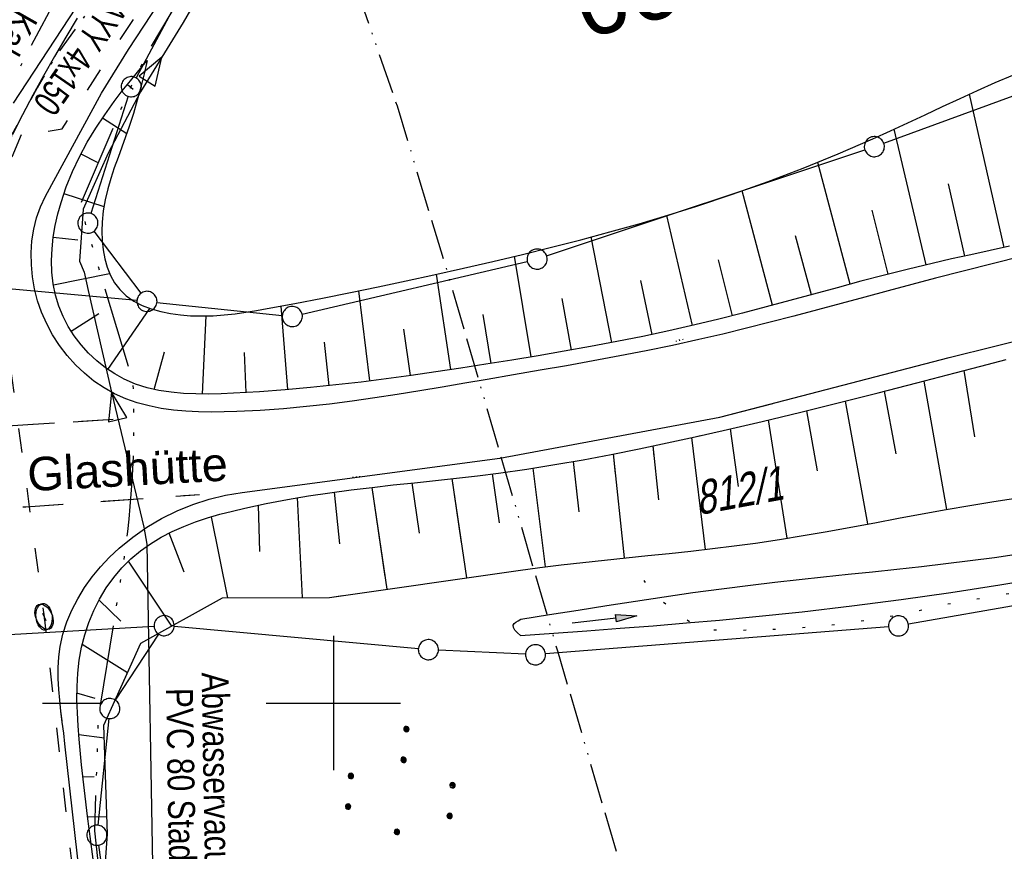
# Model space of a CAD drawing. Extents: x 509535 to 509917, y 455493 to 456443.
# Tile 22 of 34: x 509577 to 509650, y 456289 to 456351. Entities that reach past the tile are written whole.
import ezdxf
from ezdxf.enums import TextEntityAlignment as Align

# ---------------------------------------------------------------- set-up
doc = ezdxf.new("R2010")
doc.units = 0
doc.header["$LTSCALE"] = 10
doc.header["$MEASUREMENT"] = 0
for name, pattern in [('ACAD_ISO03W100', [30, 12, -18]), ('ACAD_ISO13W100', [36, 12, -3, 12, -3, 0, -3, 0, -3]), ('ACAD_ISO14W100', [25.5, 12, -3, 0.5, -3, 0.5, -3, 0.5, -3]), ('AUSGEZOGEN', [0]), ('LT00', [0]), ('LT02', [0.4, 0.2, -0.2]), ('LT07', [0.22, 0.02, -0.2]), ('LT08', [0.42, 0.2, -0.1, 0.02, -0.1]), ('LT17', [0.15, 0.1, -0.05])]:
    doc.linetypes.add(name, pattern=pattern)
doc.layers.get('0').update_dxf_attribs({"linetype": 'LT00'})
for name, color, linetype in [('--EK_FBR', 1, 'LT00'), ('--EK_ST-93-1', 30, 'LT17'), ('ABWASSERLTG', 24, 'LT00'), ('ABWASSERLTG_FLIEßPF', 26, 'Continuous'), ('ABWASSERLTG_TEXT', 26, 'Continuous'), ('DFK_FLUR_NR', 250, 'LT00'), ('DFK_GZPKT', 250, 'LT00'), ('DFK_KATASTER', 250, 'LT00'), ('DFK_NUTZUNG', 250, 'LT00'), ('DFK_TOPO-ANL', 252, 'LT00'), ('GASLTG', 250, 'ACAD_ISO13W100'), ('ORTSRICHTUNG', 7, 'Continuous'), ('PFEIL', 140, 'AUSGEZOGEN'), ('STROM_TEXT', 80, 'Continuous'), ('STROM_UNTER', 80, 'LT08'), ('TELEKOM', 210, 'ACAD_ISO14W100'), ('TELEKOM_TEXT', 210, 'Continuous'), ('V114_AFBR_BAB', 250, 'LT00'), ('V114_BOESCH', 250, 'LT00'), ('V114_BOSCHUNG', 250, 'LT00'), ('V114_LG_MARK', 250, 'LT02'), ('V114_RASTER', 250, 'LT00'), ('V114_W_UNT_HY', 130, 'LT00'), ('V115_AFBR_BAB', 250, 'LT00'), ('V115_BOESCH', 250, 'LT00'), ('V115_BOSCHUNG', 250, 'LT00'), ('V115_GEHOELZ', 250, 'LT07'), ('V115_GRABEN', 250, 'LT00'), ('V115_LG_MARK', 250, 'LT02'), ('V115_RASTER', 250, 'LT00'), ('V115_W_UNT_HY', 130, 'LT00'), ('WASSERLTG', 130, 'ACAD_ISO03W100')]:
    doc.layers.add(name, color=color, linetype=linetype)
doc.styles.add('Beschrift', font='ARIAL.TTF')
doc.styles.get("Standard").update_dxf_attribs({"font": 'ARIAL.TTF'})
doc.styles.add('Versorgungsltg', font='ARIAL.TTF', dxfattribs={"width": 0.8, "height": 2})

# ---------------------------------------------------------------- blocks, each defined once
blk = doc.blocks.new('SYMB7010')
at = {"color": 0, "linetype": 'ByBlock'}
for points in [[(-0.031408, 0.499213), (-0.093728, 0.49134), (-0.15457, 0.475719), (-0.212975, 0.452595), (-0.268021, 0.422333), (-0.31884, 0.385411), (-0.36463, 0.342411), (-0.40467, 0.29401), (-0.438329, 0.240973), (-0.465074, 0.184136), (-0.484486, 0.124395), (-0.496256, 0.062692), (-0.5002, 0)], [(0.5002, 0), (0.496256, 0.062692), (0.484485, 0.124395), (0.465074, 0.184136), (0.438329, 0.240973), (0.40467, 0.29401), (0.36463, 0.342411), (0.31884, 0.385411), (0.268021, 0.422333), (0.212975, 0.452595), (0.15457, 0.475719), (0.093728, 0.49134), (0.031408, 0.499213), (-0.031408, 0.499213)], [(-0.5002, 0), (-0.496256, -0.062692), (-0.484486, -0.124395), (-0.465075, -0.184136), (-0.438329, -0.240973), (-0.404671, -0.29401), (-0.36463, -0.342411), (-0.31884, -0.385411), (-0.268021, -0.422333), (-0.212975, -0.452595), (-0.154571, -0.475719), (-0.093728, -0.49134), (-0.031408, -0.499213), (0.031408, -0.499213)], [(0.031408, -0.499213), (0.093728, -0.491341), (0.15457, -0.475719), (0.212975, -0.452595), (0.268021, -0.422333), (0.31884, -0.385411), (0.36463, -0.342411), (0.404671, -0.294011), (0.438329, -0.240974), (0.465075, -0.184136), (0.484486, -0.124395), (0.496256, -0.062692), (0.500201, 0)]]:
    blk.add_lwpolyline(points, dxfattribs=at)
blk = doc.blocks.new('SYMB7294')
at = {"color": 0, "linetype": 'ByBlock'}
for p, q in [((-0.25, 0), (-0.25, 0.05)), ((0, 0), (0, 0.1)), ((0.25, 0), (0.25, 0.05))]:
    blk.add_line(p, q, dxfattribs=at)
blk = doc.blocks.new('ABWASSER-FLIEßPF')
at = {"layer": 'ABWASSERLTG_FLIEßPF'}
for p, q in [((0, 0), (-2.109, 0.703)), ((-2.109, 0.703), (-2.109, -0.703)), ((-2.109, -0.703), (0, 0))]:
    blk.add_line(p, q, dxfattribs=at)
blk = doc.blocks.new('SYMB7110')
at = {"color": 0, "linetype": 'ByBlock'}
for p, q in [((-0.515, 0.392919), (-0.515, 0.367081)), ((-0.51, 0.362895), (-0.51, 0.397105)), ((-0.505, 0.399164), (-0.505, 0.360836)), ((-0.5, 0.360204), (-0.5, 0.399796)), ((-0.495, 0.399164), (-0.495, 0.360836)), ((-0.49, 0.362895), (-0.49, 0.397105)), ((-0.485, 0.392919), (-0.485, 0.367081)), ((-0.48, 0.379874), (-0.48, 0.380145)), ((-0.285, 0.392919), (-0.285, 0.367081)), ((-0.28, 0.362895), (-0.28, 0.397105)), ((-0.275, 0.399164), (-0.275, 0.360836)), ((-0.27, 0.360204), (-0.27, 0.399796)), ((-0.265, 0.399164), (-0.265, 0.360836)), ((-0.26, 0.362895), (-0.26, 0.397105)), ((-0.255, 0.392919), (-0.255, 0.367081)), ((-0.25, 0.379874), (-0.25, 0.380146)), ((0.255, 0.392919), (0.255, 0.367081)), ((0.26, 0.362895), (0.26, 0.397105)), ((0.265, 0.399164), (0.265, 0.360836)), ((0.27, 0.360204), (0.27, 0.399796)), ((0.275, 0.399164), (0.275, 0.360836)), ((0.28, 0.362895), (0.28, 0.397105)), ((0.285, 0.392919), (0.285, 0.367081)), ((0.29, 0.379874), (0.29, 0.380145)), ((0.485, 0.392919), (0.485, 0.367081)), ((0.49, 0.362895), (0.49, 0.397105)), ((0.495, 0.399164), (0.495, 0.360836)), ((0.5, 0.360204), (0.5, 0.399796)), ((0.505, 0.399164), (0.505, 0.360836)), ((0.51, 0.362895), (0.51, 0.397105)), ((0.515, 0.392919), (0.515, 0.367081)), ((0.52, 0.379874), (0.52, 0.380146)), ((-0.9, 0.012919), (-0.9, -0.012919)), ((-0.895, -0.017106), (-0.895, 0.017105)), ((-0.89, 0.019164), (-0.89, -0.019164)), ((-0.885, -0.019797), (-0.885, 0.019796)), ((-0.88, 0.019164), (-0.88, -0.019164)), ((-0.875, -0.017106), (-0.875, 0.017105)), ((-0.87, 0.012919), (-0.87, -0.012919)), ((-0.865, -0.000126), (-0.865, 0.000145)), ((-0.67, 0.012919), (-0.67, -0.012919)), ((-0.665, -0.017106), (-0.665, 0.017105)), ((-0.66, 0.019164), (-0.66, -0.019164)), ((-0.655, -0.019797), (-0.655, 0.019796)), ((-0.65, 0.019164), (-0.65, -0.019164)), ((-0.645, -0.017106), (-0.645, 0.017105)), ((-0.64, 0.012919), (-0.64, -0.012919)), ((-0.635, -0.000126), (-0.635, 0.000145)), ((-0.13, 0.012919), (-0.13, -0.012919)), ((-0.125, -0.017105), (-0.125, 0.017105)), ((-0.12, 0.019164), (-0.12, -0.019164)), ((-0.115, -0.019796), (-0.115, 0.019796)), ((-0.11, 0.019164), (-0.11, -0.019164)), ((-0.105, -0.017105), (-0.105, 0.017105)), ((-0.1, 0.012919), (-0.1, -0.012919)), ((-0.095, -0.000126), (-0.095, 0.000146)), ((0.1, 0.012919), (0.1, -0.012919)), ((0.105, -0.017105), (0.105, 0.017105)), ((0.11, 0.019164), (0.11, -0.019164)), ((0.115, -0.019796), (0.115, 0.019796)), ((0.12, 0.019164), (0.12, -0.019164)), ((0.125, -0.017105), (0.125, 0.017105)), ((0.13, 0.012919), (0.13, -0.012919)), ((0.135, -0.000126), (0.135, 0.000146)), ((0.64, 0.012919), (0.64, -0.012919)), ((0.645, -0.017105), (0.645, 0.017105)), ((0.65, 0.019164), (0.65, -0.019164)), ((0.655, -0.019796), (0.655, 0.019796)), ((0.66, 0.019164), (0.66, -0.019164)), ((0.665, -0.017105), (0.665, 0.017105)), ((0.67, 0.012919), (0.67, -0.012919)), ((0.675, -0.000126), (0.675, 0.000146)), ((0.87, 0.012919), (0.87, -0.012919)), ((0.875, -0.017105), (0.875, 0.017105)), ((0.88, 0.019164), (0.88, -0.019164)), ((0.885, -0.019796), (0.885, 0.019796)), ((0.89, 0.019164), (0.89, -0.019164)), ((0.895, -0.017105), (0.895, 0.017105)), ((0.9, 0.012919), (0.9, -0.012919)), ((0.905, -0.000126), (0.905, 0.000146)), ((-0.51, -0.397105), (-0.51, -0.362895)), ((-0.505, -0.360836), (-0.505, -0.399164)), ((-0.5, -0.399796), (-0.5, -0.360204)), ((-0.495, -0.360836), (-0.495, -0.399164)), ((-0.49, -0.397106), (-0.49, -0.362895)), ((-0.28, -0.397105), (-0.28, -0.362895)), ((-0.275, -0.360836), (-0.275, -0.399164)), ((-0.27, -0.399796), (-0.27, -0.360204)), ((-0.265, -0.360836), (-0.265, -0.399164)), ((-0.26, -0.397105), (-0.26, -0.362895)), ((0.26, -0.397105), (0.26, -0.362895)), ((0.265, -0.360836), (0.265, -0.399164)), ((0.27, -0.399796), (0.27, -0.360204)), ((0.275, -0.360836), (0.275, -0.399164)), ((0.28, -0.397105), (0.28, -0.362895)), ((0.49, -0.397105), (0.49, -0.362895)), ((0.495, -0.360836), (0.495, -0.399164)), ((0.5, -0.399796), (0.5, -0.360204)), ((0.505, -0.360836), (0.505, -0.399164)), ((0.51, -0.397105), (0.51, -0.362895)), ((-0.515, -0.367081), (-0.515, -0.392919)), ((-0.485, -0.367081), (-0.485, -0.392919)), ((-0.48, -0.380126), (-0.48, -0.379855)), ((-0.285, -0.367081), (-0.285, -0.392919)), ((-0.255, -0.367081), (-0.255, -0.392919)), ((-0.25, -0.380126), (-0.25, -0.379855)), ((0.255, -0.367081), (0.255, -0.392919)), ((0.285, -0.367081), (0.285, -0.392919)), ((0.29, -0.380126), (0.29, -0.379855)), ((0.485, -0.367081), (0.485, -0.392919)), ((0.515, -0.367081), (0.515, -0.392919)), ((0.52, -0.380126), (0.52, -0.379855))]:
    blk.add_line(p, q, dxfattribs=at)
for points in [[(-0.48, 0.38), (-0.481981, 0.388678), (-0.48753, 0.395637), (-0.49555, 0.399499), (-0.50445, 0.399499), (-0.51247, 0.395637), (-0.518019, 0.388678), (-0.52, 0.38), (-0.518019, 0.371322), (-0.51247, 0.364363), (-0.50445, 0.360501), (-0.49555, 0.360501), (-0.48753, 0.364363), (-0.481981, 0.371322), (-0.48, 0.38)], [(-0.25, 0.38), (-0.251981, 0.388678), (-0.25753, 0.395637), (-0.26555, 0.399499), (-0.27445, 0.399499), (-0.28247, 0.395637), (-0.288019, 0.388678), (-0.29, 0.38), (-0.288019, 0.371322), (-0.28247, 0.364363), (-0.27445, 0.360501), (-0.26555, 0.360501), (-0.25753, 0.364363), (-0.251981, 0.371322), (-0.25, 0.38)], [(0.29, 0.38), (0.288019, 0.388678), (0.28247, 0.395637), (0.27445, 0.399499), (0.26555, 0.399499), (0.25753, 0.395637), (0.251981, 0.388678), (0.25, 0.38), (0.251981, 0.371322), (0.25753, 0.364363), (0.26555, 0.360501), (0.27445, 0.360501), (0.28247, 0.364363), (0.288019, 0.371322), (0.29, 0.38)], [(0.52, 0.38), (0.518019, 0.388678), (0.51247, 0.395637), (0.50445, 0.399499), (0.495549, 0.399499), (0.48753, 0.395637), (0.481981, 0.388678), (0.48, 0.38), (0.481981, 0.371322), (0.48753, 0.364363), (0.495549, 0.360501), (0.50445, 0.360501), (0.51247, 0.364363), (0.518019, 0.371322), (0.52, 0.38)], [(-0.865, 0), (-0.866981, 0.008678), (-0.87253, 0.015637), (-0.88055, 0.019498), (-0.88945, 0.019498), (-0.89747, 0.015637), (-0.903019, 0.008678), (-0.905, 0)], [(-0.905, 0), (-0.903019, -0.008678), (-0.89747, -0.015637), (-0.88945, -0.019499), (-0.88055, -0.019499), (-0.87253, -0.015637), (-0.866981, -0.008678), (-0.865, 0)], [(-0.635, 0), (-0.636981, 0.008678), (-0.64253, 0.015637), (-0.65055, 0.019498), (-0.65945, 0.019498), (-0.66747, 0.015637), (-0.673019, 0.008678), (-0.675, 0)], [(-0.675, 0), (-0.673019, -0.008678), (-0.66747, -0.015637), (-0.65945, -0.019499), (-0.65055, -0.019499), (-0.64253, -0.015637), (-0.636981, -0.008678), (-0.635, 0)], [(-0.095, 0), (-0.096981, 0.008678), (-0.10253, 0.015637), (-0.11055, 0.019499), (-0.11945, 0.019499), (-0.12747, 0.015637), (-0.133019, 0.008678), (-0.135, 0)], [(-0.135, 0), (-0.133019, -0.008678), (-0.12747, -0.015637), (-0.11945, -0.019499), (-0.11055, -0.019499), (-0.10253, -0.015637), (-0.096981, -0.008678), (-0.095, 0)], [(0.135, 0), (0.133019, 0.008678), (0.12747, 0.015637), (0.11945, 0.019499), (0.11055, 0.019499), (0.10253, 0.015637), (0.096981, 0.008678), (0.095, 0)], [(0.095, 0), (0.096981, -0.008678), (0.10253, -0.015637), (0.11055, -0.019499), (0.11945, -0.019499), (0.12747, -0.015637), (0.133019, -0.008678), (0.135, 0)], [(0.675, 0), (0.673019, 0.008678), (0.66747, 0.015637), (0.65945, 0.019499), (0.65055, 0.019499), (0.64253, 0.015637), (0.636981, 0.008678), (0.635, 0)], [(0.635, 0), (0.636981, -0.008678), (0.64253, -0.015637), (0.65055, -0.019499), (0.65945, -0.019499), (0.66747, -0.015637), (0.673019, -0.008678), (0.675, 0)], [(0.905, 0), (0.903019, 0.008678), (0.89747, 0.015637), (0.88945, 0.019499), (0.88055, 0.019499), (0.87253, 0.015637), (0.866981, 0.008678), (0.865, 0)], [(0.865, 0), (0.866981, -0.008678), (0.87253, -0.015637), (0.88055, -0.019499), (0.88945, -0.019499), (0.89747, -0.015637), (0.903019, -0.008678), (0.905, 0)], [(-0.48, -0.38), (-0.481981, -0.371322), (-0.48753, -0.364363), (-0.49555, -0.360501), (-0.50445, -0.360501), (-0.51247, -0.364363), (-0.518019, -0.371322), (-0.52, -0.38), (-0.518019, -0.388678), (-0.51247, -0.395637), (-0.50445, -0.399499), (-0.49555, -0.399499), (-0.48753, -0.395637), (-0.481981, -0.388678), (-0.48, -0.38)], [(-0.25, -0.38), (-0.251981, -0.371322), (-0.25753, -0.364363), (-0.26555, -0.360501), (-0.27445, -0.360501), (-0.28247, -0.364363), (-0.288019, -0.371322), (-0.29, -0.38), (-0.288019, -0.388678), (-0.28247, -0.395637), (-0.27445, -0.399499), (-0.26555, -0.399499), (-0.25753, -0.395637), (-0.251981, -0.388678), (-0.25, -0.38)], [(0.29, -0.38), (0.288019, -0.371322), (0.28247, -0.364363), (0.27445, -0.360501), (0.26555, -0.360501), (0.25753, -0.364363), (0.251981, -0.371322), (0.25, -0.38), (0.251981, -0.388678), (0.25753, -0.395637), (0.26555, -0.399499), (0.27445, -0.399499), (0.28247, -0.395637), (0.288019, -0.388678), (0.29, -0.38)], [(0.52, -0.38), (0.518019, -0.371322), (0.51247, -0.364363), (0.50445, -0.360501), (0.495549, -0.360501), (0.48753, -0.364363), (0.481981, -0.371322), (0.48, -0.38), (0.481981, -0.388678), (0.48753, -0.395637), (0.495549, -0.399499), (0.50445, -0.399499), (0.51247, -0.395637), (0.518019, -0.388678), (0.52, -0.38)]]:
    blk.add_lwpolyline(points, dxfattribs=at)
blk = doc.blocks.new('Pfreil3')
at = {"layer": 'PFEIL'}
blk.add_hatch(color=256, dxfattribs=at).paths.add_polyline_path([(-1.549, 0.273), (-1.549, -0.273), (0, 0)])
for p, q in [((-1.549, 0), (-4.831, 0)), ((-1.549, -0.273), (-1.549, 0.273)), ((-1.549, 0.273), (0, 0)), ((0, 0), (-1.549, -0.273))]:
    blk.add_line(p, q, dxfattribs=at)
blk = doc.blocks.new('SYMB1121')
at = {"color": 0, "linetype": 'ByBlock'}
blk.add_line((-0.15, 0), (0.15, 0), dxfattribs=at)
for points in [[(-0.5, 0), (-0.49, 0.06), (-0.46, 0.115), (-0.415, 0.165), (-0.355, 0.21), (-0.28, 0.25), (-0.19, 0.275), (-0.1, 0.295), (0, 0.3)], [(0, -0.3), (-0.1, -0.295), (-0.19, -0.275), (-0.28, -0.25), (-0.355, -0.21), (-0.415, -0.165), (-0.46, -0.115), (-0.49, -0.06), (-0.5, 0)], [(0, 0.3), (0.1, 0.295), (0.19, 0.275), (0.28, 0.25), (0.355, 0.21), (0.415, 0.165), (0.46, 0.115), (0.49, 0.06), (0.5, 0)], [(0.5, 0), (0.49, -0.06), (0.46, -0.115), (0.415, -0.165), (0.355, -0.21), (0.28, -0.25), (0.19, -0.275), (0.1, -0.295), (0, -0.3)]]:
    blk.add_lwpolyline(points, dxfattribs=at)

msp = doc.modelspace()

# ---------------------------------------------------------------- linework, layer by layer
at = {"layer": '--EK_FBR'}
for points in [[(509657.727, 456334.929), (509644.876, 456331.656), (509643.112, 456331.2), (509641.35, 456330.734), (509639.591, 456330.262), (509637.832, 456329.787), (509636.072, 456329.313), (509634.312, 456328.844), (509632.549, 456328.384), (509630.782, 456327.935), (509629.012, 456327.502), (509627.236, 456327.089), (509625.274, 456326.659), (509623.306, 456326.254), (509621.333, 456325.869), (509619.358, 456325.501), (509617.382, 456325.146), (509615.406, 456324.801), (509613.432, 456324.46), (509611.462, 456324.122), (509609.786, 456323.833), (509608.112, 456323.547), (509606.438, 456323.267), (509604.762, 456322.997), (509603.081, 456322.742), (509601.394, 456322.504), (509599.7, 456322.289), (509597.995, 456322.1), (509596.277, 456321.941), (509594.546, 456321.815), (509592.798, 456321.728), (509591.852, 456321.699), (509590.904, 456321.688), (509589.958, 456321.703), (509589.018, 456321.749), (509588.087, 456321.833), (509587.169, 456321.962), (509586.267, 456322.141), (509585.386, 456322.378), (509584.529, 456322.68), (509583.699, 456323.051), (509582.911, 456323.491), (509582.158, 456324.001), (509581.445, 456324.576), (509580.776, 456325.212), (509580.156, 456325.904), (509579.59, 456326.647), (509579.081, 456327.436), (509578.636, 456328.266), (509578.258, 456329.134), (509577.964, 456329.991), (509577.738, 456330.869), (509577.581, 456331.761), (509577.494, 456332.66), (509577.479, 456333.559), (509577.539, 456334.449), (509577.673, 456335.323), (509577.885, 456336.174), (509578.176, 456336.994), (509578.547, 456337.776), (509582.713, 456345.468), (509584.732, 456348.709), (509590.443, 456357.42)], [(509657.727, 456334.929), (509644.876, 456331.656), (509643.112, 456331.2), (509641.35, 456330.734), (509639.591, 456330.262), (509637.832, 456329.787), (509636.072, 456329.313), (509634.312, 456328.844), (509632.549, 456328.384), (509630.782, 456327.935), (509629.012, 456327.502), (509627.236, 456327.089), (509625.274, 456326.659), (509623.306, 456326.254), (509621.333, 456325.869), (509619.358, 456325.501), (509617.382, 456325.146), (509615.406, 456324.801), (509613.432, 456324.46), (509611.462, 456324.122), (509609.786, 456323.833), (509608.112, 456323.547), (509606.438, 456323.267), (509604.762, 456322.997), (509603.081, 456322.741), (509601.394, 456322.504), (509599.7, 456322.289), (509597.995, 456322.1), (509596.277, 456321.941), (509594.546, 456321.815), (509592.798, 456321.728), (509591.852, 456321.699), (509590.904, 456321.688), (509589.958, 456321.703), (509589.018, 456321.749), (509588.087, 456321.833), (509587.169, 456321.962), (509586.267, 456322.141), (509585.386, 456322.378), (509584.529, 456322.68), (509583.699, 456323.051), (509582.911, 456323.491), (509582.158, 456324.001), (509581.445, 456324.576), (509580.776, 456325.212), (509580.156, 456325.904), (509579.59, 456326.647), (509579.081, 456327.436), (509578.636, 456328.266), (509578.258, 456329.134), (509577.964, 456329.991), (509577.738, 456330.869), (509577.581, 456331.761), (509577.494, 456332.66), (509577.479, 456333.559), (509577.539, 456334.449), (509577.673, 456335.323), (509577.885, 456336.174), (509578.176, 456336.994), (509578.547, 456337.776), (509582.713, 456345.468), (509584.732, 456348.709), (509590.443, 456357.42)], [(509580.917, 456351.057), (509580.065, 456349.632), (509579.224, 456348.2), (509578.4, 456346.76), (509577.599, 456345.309), (509576.825, 456343.847), (509576.083, 456342.372)], [(509580.917, 456351.057), (509580.065, 456349.632), (509579.224, 456348.2), (509578.4, 456346.76), (509577.599, 456345.309), (509576.825, 456343.847), (509576.083, 456342.372)], [(509581.481, 456283.749), (509580.001, 456296.961), (509579.904, 456297.767), (509579.8, 456298.578), (509579.698, 456299.391), (509579.607, 456300.205), (509579.537, 456301.019), (509579.497, 456301.829), (509579.495, 456302.636), (509579.542, 456303.436), (509579.646, 456304.228), (509579.851, 456305.145), (509580.141, 456306.045), (509580.511, 456306.925), (509580.953, 456307.779), (509581.463, 456308.605), (509582.033, 456309.399), (509582.657, 456310.156), (509583.329, 456310.874), (509584.043, 456311.548), (509585.044, 456312.369), (509586.099, 456313.105), (509587.203, 456313.756), (509588.348, 456314.32), (509589.528, 456314.798), (509590.735, 456315.188), (509591.963, 456315.489), (509593.205, 456315.7), (509612.399, 456318.258), (509628.788, 456321.311), (509645.884, 456325.747), (509659.499, 456329.128)], [(509579.789, 456298.669), (509579.698, 456299.391), (509579.607, 456300.205), (509579.537, 456301.019), (509579.497, 456301.829), (509579.495, 456302.636), (509579.542, 456303.436), (509579.646, 456304.228), (509579.851, 456305.145), (509580.141, 456306.045), (509580.511, 456306.925), (509580.953, 456307.779), (509581.463, 456308.605), (509582.033, 456309.399), (509582.657, 456310.156), (509583.329, 456310.874), (509584.043, 456311.548), (509585.044, 456312.369), (509586.099, 456313.105), (509587.203, 456313.756), (509588.348, 456314.32), (509589.528, 456314.798), (509590.735, 456315.188), (509591.963, 456315.489), (509593.205, 456315.7), (509612.399, 456318.258), (509628.788, 456321.311), (509632.735, 456322.335)]]:
    msp.add_lwpolyline(points, dxfattribs=at)
at = {"layer": 'ABWASSERLTG', "flags": 128}
msp.add_lwpolyline([(509587.202, 456368.262), (509588.16, 456368.493), (509588.329, 456368.493), (509588.433, 456368.476), (509588.563, 456368.411), (509588.745, 456368.199), (509588.947, 456367.745), (509592.623, 456357.359), (509588.818, 456350.727), (509585.629, 456345.555), (509583.217, 456340.972), (509581.354, 456336.816), (509581.084, 456332.925), (509581.426, 456332.118), (509581.722, 456330.752), (509583.456, 456323.18), (509585.887, 456313.106), (509586.091, 456311.847), (509586.562, 456285.17), (509581.313, 456278.366), (509578.764, 456274.17), (509580.491, 456258.597), (509582.292, 456242.078), (509585.389, 456216.552)], dxfattribs=at)
at = {"layer": 'DFK_KATASTER'}
for p, q in [((509588.239, 456363.172), (509576.132, 456344.717)), ((509592.326, 456359.698), (509585.295, 456346.6)), ((509641.015, 456341.728), (509665.286, 456350.622)), ((509584.713, 456345.225), (509581.937, 456336.484)), ((509615.892, 456333.326), (509639.599, 456341.232)), ((509582.162, 456335.171), (509585.659, 456330.538)), ((509597.671, 456328.981), (509614.45, 456332.917)), ((509585.363, 456330.006), (509565.207, 456331.822)), ((509586.856, 456329.863), (509596.194, 456328.887)), ((509676.132, 456311.691), (509642.849, 456305.879)), ((509565.689, 456304.543), (509586.642, 456305.728)), ((509606.333, 456304.048), (509588.137, 456305.702)), ((509641.363, 456305.689), (509615.808, 456303.658)), ((509586.979, 456305.141), (509583.752, 456300.217)), ((509614.311, 456303.635), (509607.83, 456303.944)), ((509583.264, 456298.843), (509582.456, 456290.897)), ((509582.489, 456289.407), (509585.432, 456269.312))]:
    msp.add_line(p, q, dxfattribs=at)
at = {"layer": 'GASLTG', "ltscale": 0.025, "flags": 128}
msp.add_lwpolyline([(509576.643, 456416.865), (509580.422, 456407.745), (509587.244, 456392.179), (509591.415, 456382.271), (509597.656, 456365.027), (509604.745, 456344.502), (509608.498, 456332.059), (509616.691, 456303.896), (509621.738, 456286.703), (509623.049, 456279.515), (509625.2, 456264.884), (509628.278, 456228.905), (509627.762, 456227.653), (509626.73, 456226.106), (509624.814, 456225.002), (509619.286, 456223.603), (509599.242, 456219.111), (509590.545, 456217.565), (509588.776, 456216.681), (509588.113, 456214.987), (509588.002, 456213.313), (509590.704, 456177.754), (509590.249, 456175.173), (509586.795, 456115.328), (509601.509, 456073.241), (509608.117, 456055.237), (509610.218, 456049.985), (509615.801, 456040.042), (509651.211, 455979.497), (509663.504, 455954.041), (509676.394, 455920.741), (509705.32, 455849.518), (509725.245, 455800.418), (509734.936, 455779.136), (509734.407, 455718.88), (509734.202, 455703.013), (509733.695, 455653.344), (509733.315, 455613.948), (509732.961, 455610.179), (509732.755, 455606.909), (509732.696, 455601.243), (509731.559, 455550.215), (509730.863, 455531.773), (509730.146, 455502.903)], dxfattribs=at)
at = {"layer": 'STROM_UNTER', "flags": 128}
msp.add_lwpolyline([(509648.392, 456424.405), (509648.273, 456424.282), (509644.038, 456420.309), (509641.015, 456417.288), (509635.444, 456411.852), (509627.615, 456403.904), (509624.801, 456401.209), (509618.96, 456396.216), (509614.474, 456392.722), (509612.082, 456390.297), (509609.252, 456387.2), (509608.092, 456385.936), (509605.394, 456382.993), (509602.829, 456379.891), (509599.124, 456375.292), (509598.202, 456374.011), (509594.704, 456369.793), (509591.29, 456365.676), (509589.803, 456363.543), (509588.891, 456362.081), (509587.58, 456360.197), (509586.152, 456358.034), (509584.048, 456354.945), (509581.26, 456350.91), (509579.144, 456347.958), (509577.927, 456345.849), (509576.016, 456342.327), (509572.595, 456335.044), (509571.896, 456333.242), (509571.6, 456327.427), (509571.6, 456325.294), (509572.195, 456312.847), (509574.207, 456300.008), (509578.691, 456261.29), (509581.722, 456235.32), (509586.436, 456204.517)], dxfattribs=at)
at = {"layer": 'TELEKOM', "ltscale": 0.05, "flags": 128}
msp.add_lwpolyline([(509653.047, 456424.894), (509650.811, 456422.881), (509648.429, 456419.631), (509635.587, 456408.945), (509631.907, 456405.505), (509619.917, 456396.374), (509606.351, 456385.228), (509593.647, 456372.456), (509589.025, 456367.04), (509585.561, 456362.69), (509580.041, 456353.784), (509577.375, 456348.812), (509575.687, 456345.527), (509572.747, 456338.751), (509570.613, 456333.424), (509568.385, 456329.045), (509566.283, 456325.537), (509563.797, 456323.409), (509560.957, 456321.776), (509557.263, 456320.429), (509552.575, 456319.719), (509545.142, 456319.425)], dxfattribs=at)
msp.add_lwpolyline([(509585.339, 456362.381), (509592.133, 456357.841), (509588.943, 456353.183), (509586.333, 456348.815), (509584.719, 456345.546), (509581.107, 456337.091), (509585.049, 456323.981, -0.053523), (509584.119, 456309.089), (509582.477, 456298.971), (509582.193, 456290.475), (509584.661, 456268.641), (509578.429, 456267.962), (509582.735, 456235.651), (509584.999, 456217.386)], format="xyb", dxfattribs=at)
at = {"layer": 'V114_AFBR_BAB'}
for points in [[(509657.727, 456334.929), (509644.876, 456331.656), (509643.112, 456331.2), (509641.35, 456330.734), (509639.591, 456330.262), (509637.832, 456329.787), (509636.072, 456329.313), (509634.312, 456328.844), (509632.549, 456328.384), (509630.782, 456327.935), (509629.012, 456327.502), (509627.236, 456327.089), (509625.274, 456326.659), (509623.306, 456326.254), (509621.333, 456325.869), (509619.358, 456325.501), (509617.382, 456325.146), (509615.406, 456324.801), (509613.432, 456324.46), (509611.462, 456324.122), (509609.786, 456323.833), (509608.112, 456323.547), (509606.438, 456323.267), (509604.762, 456322.997), (509603.081, 456322.742), (509601.394, 456322.504), (509599.7, 456322.289), (509597.995, 456322.1), (509596.277, 456321.941), (509594.546, 456321.815), (509592.798, 456321.728), (509591.852, 456321.699), (509590.904, 456321.688), (509589.958, 456321.703), (509589.018, 456321.749), (509588.087, 456321.833), (509587.169, 456321.962), (509586.267, 456322.141), (509585.386, 456322.378), (509584.529, 456322.68), (509583.699, 456323.051), (509582.911, 456323.491), (509582.158, 456324.001), (509581.445, 456324.576), (509580.776, 456325.212), (509580.156, 456325.904), (509579.59, 456326.647), (509579.081, 456327.436), (509578.636, 456328.266), (509578.258, 456329.134), (509577.964, 456329.991), (509577.738, 456330.869), (509577.581, 456331.761), (509577.494, 456332.66), (509577.479, 456333.559), (509577.539, 456334.449), (509577.673, 456335.323), (509577.885, 456336.174), (509578.176, 456336.994), (509578.547, 456337.776), (509582.713, 456345.468), (509584.732, 456348.709), (509590.443, 456357.42)], [(509580.917, 456351.057), (509580.065, 456349.632), (509579.224, 456348.2), (509578.4, 456346.76), (509577.599, 456345.309), (509576.825, 456343.847), (509576.083, 456342.372)], [(509579.789, 456298.669), (509579.698, 456299.391), (509579.607, 456300.205), (509579.537, 456301.019), (509579.497, 456301.829), (509579.495, 456302.636), (509579.542, 456303.436), (509579.646, 456304.228), (509579.851, 456305.145), (509580.141, 456306.045), (509580.511, 456306.925), (509580.953, 456307.779), (509581.463, 456308.605), (509582.033, 456309.399), (509582.657, 456310.156), (509583.329, 456310.874), (509584.043, 456311.548), (509585.044, 456312.369), (509586.099, 456313.105), (509587.203, 456313.756), (509588.348, 456314.32), (509589.528, 456314.798), (509590.735, 456315.188), (509591.963, 456315.489), (509593.205, 456315.7), (509612.399, 456318.258), (509628.788, 456321.311), (509632.735, 456322.335)]]:
    msp.add_lwpolyline(points, dxfattribs=at)
at = {"layer": 'V114_BOESCH'}
for points in [[(509650.381, 456334.045), (509648.94, 456333.731), (509647.498, 456333.418), (509646.057, 456333.1), (509644.619, 456332.772), (509642.843, 456332.344), (509641.073, 456331.896), (509639.306, 456331.432), (509637.543, 456330.958), (509635.78, 456330.479), (509634.018, 456329.999), (509632.254, 456329.525), (509630.487, 456329.06), (509628.716, 456328.61), (509626.939, 456328.18), (509625.003, 456327.74), (509623.061, 456327.327), (509621.113, 456326.938), (509619.161, 456326.57), (509617.208, 456326.22), (509615.255, 456325.886), (509613.302, 456325.565), (509611.353, 456325.253), (509609.497, 456324.963), (509607.642, 456324.683), (509605.787, 456324.415), (509603.928, 456324.161), (509602.064, 456323.924), (509600.191, 456323.708), (509598.307, 456323.514), (509596.41, 456323.346), (509594.496, 456323.206), (509592.565, 456323.096), (509591.627, 456323.056), (509590.688, 456323.034), (509589.752, 456323.038), (509588.823, 456323.077), (509587.905, 456323.162), (509587.002, 456323.301), (509586.118, 456323.503), (509585.256, 456323.778), (509584.422, 456324.135), (509583.706, 456324.527), (509583.02, 456324.986), (509582.37, 456325.506), (509581.762, 456326.08), (509581.201, 456326.703), (509580.693, 456327.37), (509580.244, 456328.074), (509579.86, 456328.81), (509579.546, 456329.572), (509579.295, 456330.401), (509579.123, 456331.249), (509579.026, 456332.11), (509578.999, 456332.98), (509579.034, 456333.854), (509579.128, 456334.729), (509579.275, 456335.6), (509579.469, 456336.462), (509579.704, 456337.31), (509580.099, 456338.481), (509580.56, 456339.617), (509581.083, 456340.721), (509581.661, 456341.794), (509582.289, 456342.837), (509582.961, 456343.852), (509583.671, 456344.839), (509584.269, 456345.618), (509584.882, 456346.385), (509585.506, 456347.143), (509586.136, 456347.897)], [(509586.136, 456347.897), (509585.893, 456346.903), (509585.643, 456345.911), (509585.38, 456344.924), (509585.098, 456343.944), (509584.789, 456342.975), (509584.518, 456342.2), (509584.236, 456341.43), (509583.952, 456340.661), (509583.677, 456339.888), (509583.419, 456339.108), (509583.189, 456338.317), (509582.996, 456337.512), (509582.851, 456336.688), (509582.763, 456335.842), (509582.74, 456335.159), (509582.763, 456334.471), (509582.835, 456333.787), (509582.961, 456333.119), (509583.144, 456332.477), (509583.389, 456331.872), (509583.699, 456331.315), (509584.078, 456330.815), (509584.568, 456330.349), (509585.131, 456329.957), (509585.755, 456329.635), (509586.427, 456329.376), (509587.135, 456329.176), (509587.867, 456329.029), (509588.609, 456328.929), (509589.35, 456328.871), (509590.202, 456328.85), (509591.038, 456328.872), (509591.86, 456328.931), (509592.673, 456329.02), (509593.477, 456329.133), (509594.278, 456329.262), (509595.077, 456329.402), (509597.135, 456329.779), (509599.201, 456330.178), (509601.271, 456330.594), (509603.345, 456331.025), (509605.418, 456331.469), (509607.49, 456331.923), (509609.692, 456332.416), (509611.889, 456332.92), (509614.08, 456333.438), (509616.264, 456333.974), (509618.441, 456334.531), (509620.612, 456335.112), (509622.774, 456335.721), (509624.928, 456336.359), (509627.073, 456337.031), (509629.74, 456337.922), (509632.389, 456338.869), (509635.018, 456339.873), (509637.621, 456340.933), (509640.196, 456342.049), (509641.503, 456342.64), (509642.804, 456343.242), (509644.102, 456343.849), (509645.399, 456344.458), (509646.698, 456345.062), (509648.003, 456345.658), (509649.314, 456346.242), (509650.636, 456346.808)], [(509580.93, 456299.179), (509580.924, 456299.278), (509580.892, 456300.261), (509580.897, 456301.242), (509580.949, 456302.221), (509581.057, 456303.195), (509581.232, 456304.164), (509581.47, 456305.09), (509581.776, 456306.002), (509582.148, 456306.893), (509582.583, 456307.755), (509583.08, 456308.579), (509583.635, 456309.359), (509584.248, 456310.086), (509584.914, 456310.753), (509585.621, 456311.346), (509586.372, 456311.878), (509587.165, 456312.354), (509587.992, 456312.779), (509588.848, 456313.158), (509589.73, 456313.496), (509590.631, 456313.798), (509591.546, 456314.069), (509592.471, 456314.313), (509593.399, 456314.536), (509594.988, 456314.879), (509596.574, 456315.181), (509598.156, 456315.445), (509599.737, 456315.679), (509601.314, 456315.888), (509602.89, 456316.078), (509604.464, 456316.255), (509606.036, 456316.425), (509607.607, 456316.593), (509609.177, 456316.765), (509610.746, 456316.947), (509612.314, 456317.145), (509614.412, 456317.442), (509616.509, 456317.775), (509618.605, 456318.139), (509620.699, 456318.532), (509622.791, 456318.949), (509624.88, 456319.388), (509626.966, 456319.844), (509627.364, 456319.934)], [(509583.865, 456300.491), (509585.651, 456304.455), (509591.739, 456307.833), (509599.715, 456307.869), (509600.681, 456308.008)]]:
    msp.add_lwpolyline(points, dxfattribs=at)
at = {"layer": 'V114_BOSCHUNG'}
for p, q in [((509584.654, 456346.103), (509585.084, 456345.759)), ((509649.972, 456333.956), (509647.41, 456345.389)), ((509582.806, 456343.625), (509584.604, 456342.439)), ((509644.179, 456332.668), (509641.785, 456342.77)), ((509581.189, 456340.927), (509582.402, 456340.315)), ((509638.5, 456331.217), (509636.088, 456340.301)), ((509647.041, 456333.318), (509645.832, 456338.706)), ((509579.92, 456337.978), (509582.9, 456336.997)), ((509632.709, 456329.646), (509630.449, 456338.169)), ((509641.342, 456331.965), (509640.14, 456336.73)), ((509626.764, 456328.139), (509624.859, 456336.338)), ((509579.127, 456334.718), (509580.951, 456334.526)), ((509620.742, 456326.867), (509619.221, 456334.737)), ((509635.617, 456330.434), (509634.442, 456334.816)), ((509614.729, 456325.798), (509613.489, 456333.297)), ((509629.748, 456328.87), (509628.703, 456333.046)), ((509579.137, 456331.169), (509583.328, 456332.007)), ((509608.746, 456324.849), (509607.683, 456331.966)), ((509623.753, 456327.472), (509622.903, 456331.493)), ((509602.713, 456324.005), (509601.889, 456330.721)), ((509617.733, 456326.313), (509617.049, 456330.156)), ((509583.197, 456324.86), (509586.332, 456329.409)), ((509596.613, 456323.363), (509596.108, 456329.589)), ((509580.458, 456327.724), (509582.529, 456329.024)), ((509590.244, 456323.032), (509590.517, 456328.854)), ((509611.745, 456325.315), (509611.164, 456328.967)), ((509605.743, 456324.409), (509605.261, 456327.87)), ((509599.677, 456323.653), (509599.335, 456326.895)), ((509586.641, 456323.375), (509587.425, 456326.176)), ((509593.511, 456323.146), (509593.376, 456326.122)), ((509626.736, 456319.654), (509626.72, 456319.79)), ((509623.905, 456318.388), (509623.821, 456319.163)), ((509621.033, 456317.104), (509620.879, 456318.567)), ((509615.256, 456314.522), (509614.875, 456317.513)), ((509618.142, 456315.812), (509617.896, 456318.012)), ((509609.553, 456311.973), (509608.855, 456316.729)), ((509612.373, 456313.421), (509611.859, 456317.086)), ((509603.862, 456309.429), (509602.886, 456316.078)), ((509606.421, 456312.658), (509605.87, 456316.407)), ((509597.704, 456307.86), (509597.317, 456315.309)), ((509600.471, 456311.88), (509600.089, 456315.728)), ((509594.511, 456311.303), (509594.408, 456314.759)), ((509592.138, 456307.835), (509590.925, 456313.888)), ((509588.878, 456309.765), (509587.766, 456312.669)), ((509587.952, 456305.732), (509584.734, 456310.583)), ((509584.159, 456306.098), (509582.538, 456307.669)), ((509584.659, 456302.253), (509581.28, 456304.371)), ((509582.259, 456300.349), (509580.889, 456300.735))]:
    msp.add_line(p, q, dxfattribs=at)
at = {"layer": 'V114_LG_MARK', "flags": 128}
msp.add_lwpolyline([(509569.245, 456320.331), (509574.632, 456320.593), (509584.653, 456321.229)], dxfattribs=at)
at = {"layer": 'V114_LG_MARK', "ltscale": 1.4}
msp.add_lwpolyline([(509571.909, 456314.37), (509577.081, 456314.634), (509590.03, 456315.545)], dxfattribs=at)
at = {"layer": 'V114_RASTER'}
msp.add_line((509578.332, 456300), (509582.767, 456300), dxfattribs=at)
at = {"layer": 'V115_AFBR_BAB'}
for points in [[(509657.727, 456334.929), (509644.876, 456331.656), (509643.112, 456331.2), (509641.35, 456330.734), (509639.591, 456330.262), (509637.832, 456329.787), (509636.072, 456329.313), (509634.312, 456328.844), (509632.549, 456328.384), (509630.782, 456327.935), (509629.012, 456327.502), (509627.236, 456327.089), (509625.274, 456326.659), (509623.306, 456326.254), (509621.333, 456325.869), (509619.358, 456325.501), (509617.382, 456325.146), (509615.406, 456324.801), (509613.432, 456324.46), (509611.462, 456324.122), (509609.786, 456323.833), (509608.112, 456323.547), (509606.438, 456323.267), (509604.762, 456322.997), (509603.081, 456322.741), (509601.394, 456322.504), (509599.7, 456322.289), (509597.995, 456322.1), (509596.277, 456321.941), (509594.546, 456321.815), (509592.798, 456321.728), (509591.852, 456321.699), (509590.904, 456321.688), (509589.958, 456321.703), (509589.018, 456321.749), (509588.087, 456321.833), (509587.169, 456321.962), (509586.267, 456322.141), (509585.386, 456322.378), (509584.529, 456322.68), (509583.699, 456323.051), (509582.911, 456323.491), (509582.158, 456324.001), (509581.445, 456324.576), (509580.776, 456325.212), (509580.156, 456325.904), (509579.59, 456326.647), (509579.081, 456327.436), (509578.636, 456328.266), (509578.258, 456329.134), (509577.964, 456329.991), (509577.738, 456330.869), (509577.581, 456331.761), (509577.494, 456332.66), (509577.479, 456333.559), (509577.539, 456334.449), (509577.673, 456335.323), (509577.885, 456336.174), (509578.176, 456336.994), (509578.547, 456337.776), (509582.713, 456345.468), (509584.732, 456348.709), (509590.443, 456357.42)], [(509580.917, 456351.057), (509580.065, 456349.632), (509579.224, 456348.2), (509578.4, 456346.76), (509577.599, 456345.309), (509576.825, 456343.847), (509576.083, 456342.372)], [(509581.481, 456283.749), (509580.001, 456296.961), (509579.904, 456297.767), (509579.8, 456298.578), (509579.698, 456299.391), (509579.607, 456300.205), (509579.537, 456301.019), (509579.497, 456301.829), (509579.495, 456302.636), (509579.542, 456303.436), (509579.646, 456304.228), (509579.851, 456305.145), (509580.141, 456306.045), (509580.511, 456306.925), (509580.953, 456307.779), (509581.463, 456308.605), (509582.033, 456309.399), (509582.657, 456310.156), (509583.329, 456310.874), (509584.043, 456311.548), (509585.044, 456312.369), (509586.099, 456313.105), (509587.203, 456313.756), (509588.348, 456314.32), (509589.528, 456314.798), (509590.735, 456315.188), (509591.963, 456315.489), (509593.205, 456315.7), (509612.399, 456318.258), (509628.788, 456321.311), (509645.884, 456325.747), (509659.499, 456329.128)]]:
    msp.add_lwpolyline(points, dxfattribs=at)
at = {"layer": 'V115_BOESCH'}
for points in [[(509650.381, 456334.045), (509648.94, 456333.731), (509647.498, 456333.418), (509646.057, 456333.1), (509644.619, 456332.772), (509642.843, 456332.344), (509641.073, 456331.896), (509639.306, 456331.432), (509637.543, 456330.958), (509635.78, 456330.479), (509634.018, 456329.999), (509632.254, 456329.525), (509630.487, 456329.06), (509628.716, 456328.61), (509626.939, 456328.18), (509625.003, 456327.74), (509623.061, 456327.327), (509621.113, 456326.938), (509619.161, 456326.57), (509617.208, 456326.22), (509615.255, 456325.886), (509613.302, 456325.564), (509611.353, 456325.253), (509609.497, 456324.963), (509607.642, 456324.683), (509605.787, 456324.415), (509603.928, 456324.161), (509602.064, 456323.925), (509600.191, 456323.708), (509598.307, 456323.514), (509596.41, 456323.346), (509594.497, 456323.206), (509592.565, 456323.096), (509591.627, 456323.056), (509590.688, 456323.034), (509589.752, 456323.038), (509588.823, 456323.077), (509587.905, 456323.162), (509587.002, 456323.301), (509586.118, 456323.503), (509585.256, 456323.778), (509584.422, 456324.135), (509583.706, 456324.527), (509583.02, 456324.986), (509582.37, 456325.506), (509581.762, 456326.08), (509581.201, 456326.703), (509580.693, 456327.37), (509580.244, 456328.074), (509579.86, 456328.81), (509579.546, 456329.572), (509579.295, 456330.401), (509579.123, 456331.249), (509579.026, 456332.11), (509578.999, 456332.98), (509579.034, 456333.854), (509579.128, 456334.729), (509579.275, 456335.6), (509579.469, 456336.461), (509579.704, 456337.31), (509580.099, 456338.481), (509580.56, 456339.617), (509581.083, 456340.721), (509581.661, 456341.794), (509582.289, 456342.837), (509582.961, 456343.852), (509583.671, 456344.839), (509584.269, 456345.618), (509584.882, 456346.385), (509585.506, 456347.143), (509586.136, 456347.897)], [(509586.136, 456347.897), (509585.893, 456346.903), (509585.643, 456345.911), (509585.38, 456344.924), (509585.098, 456343.944), (509584.789, 456342.975), (509584.518, 456342.2), (509584.236, 456341.43), (509583.952, 456340.661), (509583.677, 456339.888), (509583.419, 456339.108), (509583.189, 456338.317), (509582.996, 456337.512), (509582.851, 456336.688), (509582.763, 456335.842), (509582.74, 456335.159), (509582.763, 456334.471), (509582.835, 456333.787), (509582.961, 456333.119), (509583.144, 456332.477), (509583.389, 456331.872), (509583.699, 456331.315), (509584.078, 456330.815), (509584.568, 456330.349), (509585.131, 456329.957), (509585.755, 456329.635), (509586.427, 456329.376), (509587.135, 456329.176), (509587.867, 456329.029), (509588.609, 456328.929), (509589.35, 456328.871), (509590.202, 456328.85), (509591.038, 456328.872), (509591.86, 456328.931), (509592.673, 456329.02), (509593.477, 456329.133), (509594.278, 456329.262), (509595.077, 456329.402), (509597.135, 456329.779), (509599.201, 456330.178), (509601.271, 456330.594), (509603.345, 456331.025), (509605.418, 456331.469), (509607.49, 456331.923), (509609.692, 456332.416), (509611.889, 456332.92), (509614.08, 456333.438), (509616.264, 456333.974), (509618.441, 456334.531), (509620.612, 456335.112), (509622.774, 456335.721), (509624.928, 456336.359), (509627.073, 456337.031), (509629.74, 456337.922), (509632.389, 456338.869), (509635.018, 456339.873), (509637.621, 456340.933), (509640.196, 456342.049), (509641.503, 456342.64), (509642.804, 456343.242), (509644.102, 456343.849), (509645.399, 456344.458), (509646.699, 456345.062), (509648.003, 456345.658), (509649.314, 456346.242), (509650.636, 456346.808)], [(509582.183, 456287.789), (509581.922, 456289.684), (509581.675, 456291.583), (509581.446, 456293.486), (509581.24, 456295.395), (509581.061, 456297.312), (509580.983, 456298.294), (509580.924, 456299.278), (509580.892, 456300.261), (509580.897, 456301.242), (509580.949, 456302.221), (509581.057, 456303.195), (509581.232, 456304.164), (509581.47, 456305.09), (509581.776, 456306.003), (509582.148, 456306.893), (509582.583, 456307.755), (509583.08, 456308.579), (509583.635, 456309.359), (509584.248, 456310.086), (509584.914, 456310.753), (509585.621, 456311.346), (509586.373, 456311.878), (509587.165, 456312.354), (509587.992, 456312.779), (509588.848, 456313.158), (509589.73, 456313.496), (509590.631, 456313.798), (509591.546, 456314.069), (509592.471, 456314.313), (509593.399, 456314.536), (509594.988, 456314.879), (509596.574, 456315.181), (509598.156, 456315.445), (509599.737, 456315.679), (509601.314, 456315.888), (509602.89, 456316.078), (509604.464, 456316.255), (509606.036, 456316.425), (509607.607, 456316.593), (509609.177, 456316.765), (509610.746, 456316.947), (509612.314, 456317.145), (509614.412, 456317.442), (509616.509, 456317.775), (509618.605, 456318.139), (509620.699, 456318.532), (509622.791, 456318.949), (509624.88, 456319.388), (509626.966, 456319.844), (509629.048, 456320.315), (509631.945, 456320.99), (509634.835, 456321.683), (509637.718, 456322.394), (509640.596, 456323.119), (509643.467, 456323.857), (509646.334, 456324.606), (509648.233, 456325.107), (509650.131, 456325.61)], [(509582.728, 456284.005), (509583.178, 456290.225), (509582.9, 456298.348), (509585.651, 456304.455), (509591.739, 456307.833), (509599.715, 456307.869), (509613.773, 456309.884), (509615.376, 456310.103), (509616.983, 456310.302), (509618.591, 456310.487), (509620.2, 456310.66), (509621.81, 456310.827), (509623.421, 456310.992), (509625.031, 456311.159), (509626.641, 456311.332), (509628.248, 456311.515), (509629.854, 456311.712), (509631.457, 456311.929), (509633.238, 456312.195), (509635.016, 456312.484), (509636.791, 456312.792), (509638.564, 456313.112), (509640.336, 456313.441), (509642.107, 456313.772), (509643.879, 456314.101), (509645.652, 456314.422), (509647.426, 456314.731), (509649.203, 456315.022), (509651.488, 456315.364)]]:
    msp.add_lwpolyline(points, dxfattribs=at)
at = {"layer": 'V115_BOSCHUNG'}
for p, q in [((509584.654, 456346.103), (509585.084, 456345.759)), ((509649.972, 456333.956), (509647.41, 456345.389)), ((509582.806, 456343.625), (509584.604, 456342.439)), ((509644.179, 456332.668), (509641.785, 456342.77)), ((509581.189, 456340.927), (509582.402, 456340.315)), ((509638.5, 456331.216), (509636.088, 456340.3)), ((509647.041, 456333.318), (509645.832, 456338.706)), ((509579.92, 456337.978), (509582.9, 456336.997)), ((509632.709, 456329.646), (509630.449, 456338.169)), ((509641.342, 456331.965), (509640.14, 456336.73)), ((509626.764, 456328.139), (509624.859, 456336.338)), ((509579.127, 456334.718), (509580.951, 456334.526)), ((509620.742, 456326.867), (509619.221, 456334.737)), ((509635.617, 456330.434), (509634.442, 456334.816)), ((509614.729, 456325.798), (509613.489, 456333.297)), ((509629.748, 456328.87), (509628.703, 456333.046)), ((509579.137, 456331.169), (509583.328, 456332.007)), ((509608.746, 456324.849), (509607.683, 456331.966)), ((509623.753, 456327.472), (509622.903, 456331.493)), ((509602.713, 456324.005), (509601.889, 456330.721)), ((509617.733, 456326.313), (509617.049, 456330.156)), ((509583.197, 456324.86), (509586.332, 456329.409)), ((509596.613, 456323.363), (509596.108, 456329.589)), ((509580.458, 456327.724), (509582.529, 456329.024)), ((509590.244, 456323.032), (509590.517, 456328.854)), ((509611.745, 456325.315), (509611.164, 456328.967)), ((509605.743, 456324.409), (509605.261, 456327.87)), ((509599.677, 456323.653), (509599.335, 456326.895)), ((509586.641, 456323.375), (509587.425, 456326.176)), ((509593.511, 456323.146), (509593.376, 456326.122)), ((509647.798, 456319.854), (509647.013, 456324.785)), ((509645.7, 456314.431), (509644.025, 456324.002)), ((509641.93, 456318.57), (509641.076, 456323.242)), ((509636.064, 456317.297), (509635.28, 456321.792)), ((509639.836, 456313.348), (509638.162, 456322.505)), ((509633.818, 456312.287), (509632.431, 456321.105)), ((509630.177, 456316.136), (509629.586, 456320.439)), ((509627.72, 456311.453), (509626.72, 456319.79)), ((509624.255, 456315.143), (509623.821, 456319.163)), ((509621.694, 456310.815), (509620.879, 456318.567)), ((509615.813, 456310.158), (509614.875, 456317.513)), ((509618.315, 456314.257), (509617.896, 456318.012)), ((509609.941, 456309.335), (509608.855, 456316.729)), ((509612.373, 456313.421), (509611.859, 456317.086)), ((509604.001, 456308.483), (509602.886, 456316.078)), ((509606.421, 456312.658), (509605.87, 456316.407)), ((509597.704, 456307.86), (509597.317, 456315.309)), ((509600.471, 456311.88), (509600.089, 456315.728)), ((509594.511, 456311.303), (509594.408, 456314.759)), ((509592.138, 456307.835), (509590.925, 456313.888)), ((509588.878, 456309.765), (509587.766, 456312.669)), ((509587.952, 456305.732), (509584.734, 456310.584)), ((509584.159, 456306.098), (509582.538, 456307.669)), ((509584.659, 456302.253), (509581.28, 456304.371)), ((509582.259, 456300.349), (509580.889, 456300.735)), ((509582.933, 456297.382), (509581.035, 456297.624)), ((509582.183, 456294.506), (509581.335, 456294.485)), ((509583.134, 456291.506), (509581.683, 456291.516))]:
    msp.add_line(p, q, dxfattribs=at)
at = {"layer": 'V115_GEHOELZ', "flags": 128}
msp.add_lwpolyline([(509678.557, 456312.673), (509676.956, 456312.481), (509675.355, 456312.284), (509673.756, 456312.081), (509672.159, 456311.866), (509670.563, 456311.636), (509668.95, 456311.386), (509667.34, 456311.121), (509665.73, 456310.845), (509664.122, 456310.562), (509662.515, 456310.277), (509659.141, 456309.683), (509655.766, 456309.094), (509652.391, 456308.509), (509649.015, 456307.927), (509645.639, 456307.346), (509643.408, 456306.826), (509641.159, 456306.386), (509638.896, 456306.027), (509636.621, 456305.749), (509634.338, 456305.553), (509632.05, 456305.44), (509629.759, 456305.409), (509627.468, 456305.46), (509626.83, 456305.868), (509626.201, 456306.283), (509625.586, 456306.714), (509624.996, 456307.168), (509624.437, 456307.653), (509623.917, 456308.177), (509623.5, 456308.669), (509623.109, 456309.188), (509622.736, 456309.724), (509622.373, 456310.269)], dxfattribs=at)
at = {"layer": 'V115_GRABEN'}
for points in [[(509613.971, 456306.245), (509616.106, 456306.592), (509618.24, 456306.936), (509620.376, 456307.275), (509622.512, 456307.606), (509624.65, 456307.926), (509626.79, 456308.233), (509628.932, 456308.525), (509631.076, 456308.797), (509632.894, 456309.012), (509634.713, 456309.216), (509636.533, 456309.412), (509638.354, 456309.603), (509640.175, 456309.793), (509641.996, 456309.987), (509643.816, 456310.186), (509645.634, 456310.396), (509647.451, 456310.619), (509649.265, 456310.859), (509651.052, 456311.115)], [(509613.948, 456305.029), (509616.42, 456305.207), (509618.892, 456305.387), (509621.364, 456305.573), (509623.835, 456305.768), (509626.305, 456305.972), (509628.773, 456306.191), (509631.241, 456306.425), (509634.938, 456306.811), (509638.631, 456307.24), (509642.318, 456307.715), (509645.998, 456308.236), (509649.672, 456308.805), (509651.61, 456309.126)], [(509613.948, 456305.029), (509613.723, 456305.233), (509613.532, 456305.432), (509613.41, 456305.622), (509613.391, 456305.796), (509613.464, 456305.919), (509613.599, 456306.033), (509613.775, 456306.141), (509613.971, 456306.245)]]:
    msp.add_lwpolyline(points, dxfattribs=at)
at = {"layer": 'V115_LG_MARK', "ltscale": 1.5, "flags": 128}
for points in [[(509562.628, 456320.01), (509574.632, 456320.593), (509584.653, 456321.229)], [(509564.871, 456314.011), (509577.081, 456314.634), (509590.03, 456315.545)]]:
    msp.add_lwpolyline(points, dxfattribs=at)
at = {"layer": 'V115_RASTER'}
for p, q in [((509600, 456305), (509600, 456295)), ((509594.999, 456300), (509604.999, 456300))]:
    msp.add_line(p, q, dxfattribs=at)
at = {"layer": 'WASSERLTG', "ltscale": 0.015, "flags": 128}
for points in [[(509542.988, 456339.919), (509550.361, 456340.58), (509561.223, 456341.152), (509566.566, 456340.672), (509573.421, 456341.756), (509574.741, 456342.176), (509576.632, 456342.326), (509579.786, 456342.787), (509586.389, 456352.93), (509591.795, 456360.938), (509601.015, 456372.954), (509608.392, 456381.468), (509620.913, 456393.842), (509638.507, 456407.434), (509653.042, 456415.548), (509677.349, 456427.448)], [(509576.739, 456342.339), (509574.354, 456336.642), (509578.442, 456306.433), (509582.591, 456269.414), (509583.098, 456264.899), (509588.011, 456220.842), (509587.981, 456219.658)]]:
    msp.add_lwpolyline(points, dxfattribs=at)

# ---------------------------------------------------------------- block references
at = {"layer": 'ABWASSERLTG_FLIEßPF'}
for p, rotation in [((509587.223, 456348.141), 58.34245940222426), ((509583.456, 456323.18), 102.8956648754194)]:
    msp.add_blockref('ABWASSER-FLIEßPF', p, dxfattribs=dict(at, rotation=rotation))
at = {"layer": 'DFK_GZPKT', "xscale": 1.500000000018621, "yscale": 1.5, "zscale": 1.5, "rotation": 264.7377099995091}
for p in [(509584.94, 456345.939), (509640.31, 456341.47), (509581.71, 456335.77), (509615.18, 456333.09), (509586.11, 456329.939), (509596.94, 456328.81), (509587.39, 456305.769), (509642.11, 456305.749), (509607.08, 456303.979), (509615.06, 456303.6), (509583.34, 456299.59), (509582.38, 456290.148)]:
    msp.add_blockref('SYMB7010', p, dxfattribs=at)
at = {"layer": 'DFK_NUTZUNG', "xscale": 9.999999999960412, "yscale": 10, "zscale": 10, "rotation": 264.7377000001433}
msp.add_blockref('SYMB7110', (509604.63, 456289.247), dxfattribs=at)
at = {"layer": 'DFK_TOPO-ANL'}
for p, rotation in [((509625.81, 456327.009), 12.11425999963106), ((509601.69, 456316.89), 187.094299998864)]:
    msp.add_blockref('SYMB7294', p, dxfattribs=dict(at, rotation=rotation))
at = {"layer": 'PFEIL', "rotation": 6.658175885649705}
msp.add_blockref('Pfreil3', (509622.602, 456306.508), dxfattribs=at)
at = {"layer": 'V114_W_UNT_HY', "xscale": 2.000000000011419, "yscale": 2, "zscale": 2, "rotation": 294.084000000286}
msp.add_blockref('SYMB1121', (509578.442, 456306.433), dxfattribs=at)
at = {"layer": 'V115_W_UNT_HY', "xscale": 1.999999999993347, "yscale": 2, "zscale": 2, "rotation": 275.9993999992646}
msp.add_blockref('SYMB1121', (509578.442, 456306.433), dxfattribs=at)

# ---------------------------------------------------------------- texts
at = {"layer": '--EK_ST-93-1', "style": 'Beschrift'}
msp.add_text('169,800', height=5, rotation=-164.76111, dxfattribs=at).set_placement((509642.457, 456358.534), align=Align.MIDDLE_LEFT)
at = {"layer": 'ABWASSERLTG_TEXT', "insert": (509590.04, 456290.158), "char_height": 2, "attachment_point": 5, "rotation": 271.01155, "line_spacing_factor": 0.8, "style": 'Versorgungsltg'}
msp.add_mtext('Abwasservacuumleitung \\PPVC 80 Stadt Teublitz', dxfattribs=at)
at = {"layer": 'DFK_FLUR_NR', "oblique": 13.754, "width": 0.75}
msp.add_text('812/1', height=2.5, rotation=10.49, dxfattribs=at).set_placement((509627.199, 456314.004))
at = {"layer": 'ORTSRICHTUNG', "insert": (509582.519, 456316.023), "char_height": 2.5, "attachment_point": 8, "rotation": 3.09081, "style": 'Beschrift'}
msp.add_mtext('◄ Glashütte', dxfattribs=at)
at = {"layer": 'STROM_TEXT', "style": 'Versorgungsltg', "width": 0.7}
msp.add_text('E.ON 3xNAYY 4x150', height=2, rotation=235.29043, dxfattribs=at).set_placement((509582.843, 456352.393), align=Align.CENTER)
at = {"layer": 'TELEKOM_TEXT', "style": 'Versorgungsltg', "width": 0.8}
msp.add_text('Telekom Kabel', height=2, rotation=240.42116, dxfattribs=at).set_placement((509577.155, 456353.389), align=Align.CENTER)

doc.saveas('drawing.dxf')
